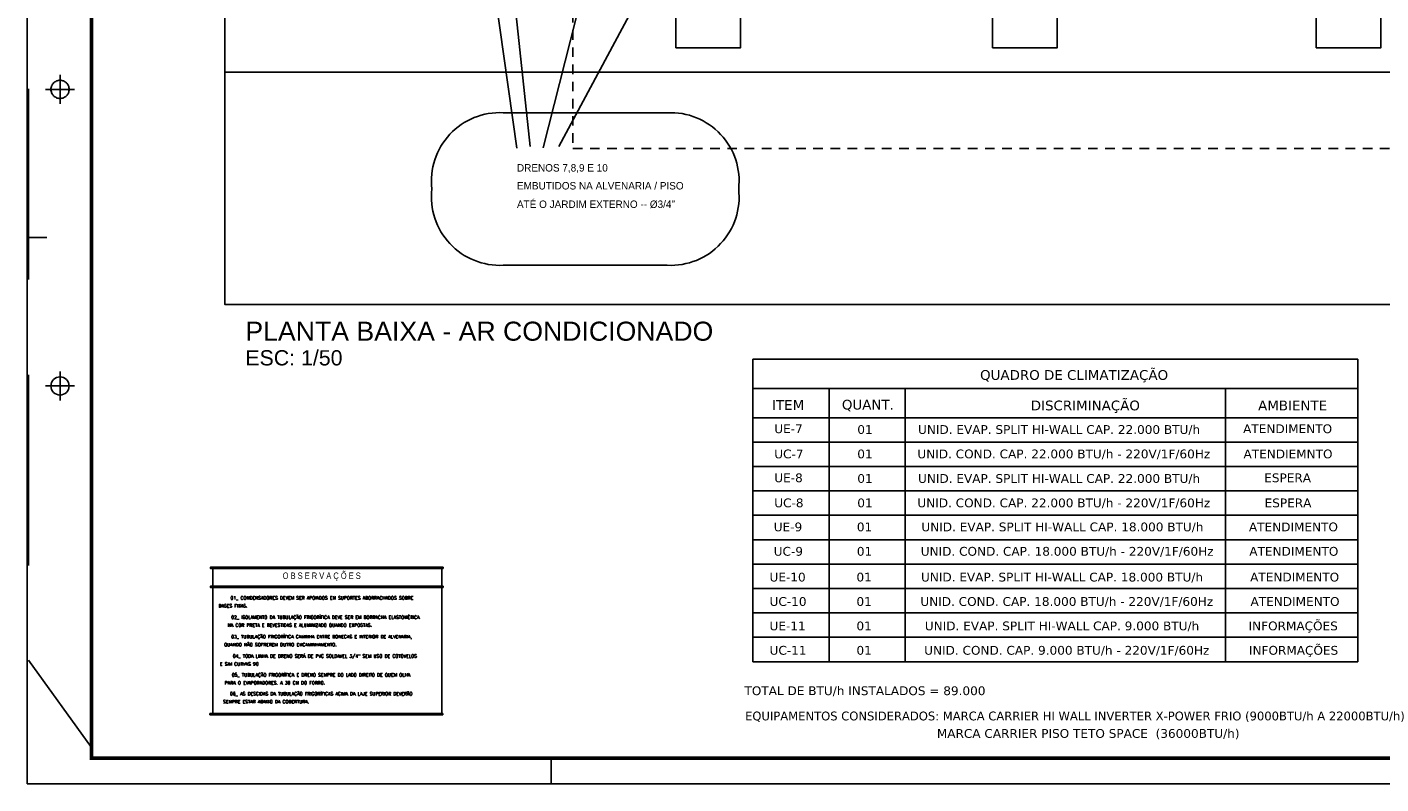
# Model space of a CAD drawing. Extents: x 40.7 to 137.4, y -250.8 to -221.5.
# Tile 220 of 256: x 95.2 to 113, y -250.8 to -240.9. Entities that reach past the tile are written whole.
import ezdxf
from ezdxf.enums import TextEntityAlignment as Align

# ---------------------------------------------------------------- set-up
doc = ezdxf.new("R2010")
doc.units = 0
doc.header["$MEASUREMENT"] = 0
doc.linetypes.add('HIDDEN', pattern=[0.375, 0.25, -0.125])
doc.layers.get('0').update_dxf_attribs({"linetype": 'CONTINUOUS'})
for name, color, linetype in [('Ar condicionados', 5, 'CONTINUOUS'), ('ARC_LEGENDA', 6, 'CONTINUOUS'), ('paredes1', 8, 'CONTINUOUS'), ('PRANCHA', 8, 'CONTINUOUS'), ('QUADROS DE CARGA', 7, 'CONTINUOUS'), ('SIMB_AR', 1, 'CONTINUOUS'), ('TEXTO', 4, 'CONTINUOUS'), ('TEXTO_AR', 2, 'CONTINUOUS')]:
    doc.layers.add(name, color=color, linetype=linetype)
doc.layers.add('I-TEXTOS', color=2, linetype='CONTINUOUS', lineweight=25)
doc.styles.add('AMB100', font='verdana.ttf')
doc.styles.add('AMB50', font='verdana.ttf')
doc.styles.add('ARIAL', font='ARIAL.TTF')
doc.styles.add('CELIO_COTA', font='technic_.ttf', dxfattribs={"width": 0.85})
doc.styles.add('ROMANS', font='romans')
doc.styles.add('TXT', font='txt')

msp = doc.modelspace()

# ---------------------------------------------------------------- hatches: boundary and pattern name
at = {"layer": 'ARC_LEGENDA'}
for points in [[(97.616, -247.99), (97.616, -248.005), (100.666, -248.005), (100.666, -247.99)], [(97.616, -248.24), (97.616, -248.255), (100.666, -248.255), (100.666, -248.24)], [(97.61, -249.91), (97.61, -249.925), (100.66, -249.925), (100.66, -249.91)]]:
    msp.add_hatch(color=5, dxfattribs=at).paths.add_polyline_path(points)

# ---------------------------------------------------------------- linework, layer by layer
at = {"color": 5}
for p, q in [((100.741, -232.453), (101.805, -242.473)), ((104.251, -233.475), (101.977, -242.489)), ((100.741, -236.224), (101.633, -242.494)), ((104.791, -237.602), (102.18, -242.475))]:
    msp.add_line(p, q, dxfattribs=at)
at = {"layer": 'Ar condicionados', "color": 4}
for p, q in [((104.722, -245.261), (112.65, -245.261)), ((104.722, -245.261), (104.722, -248.589)), ((112.65, -249.229), (112.65, -245.261)), ((104.722, -245.645), (112.65, -245.645)), ((105.722, -245.645), (105.722, -248.589)), ((106.721, -245.645), (106.721, -248.589)), ((110.916, -245.645), (110.916, -248.589)), ((104.722, -246.029), (112.65, -246.029)), ((104.722, -246.029), (112.65, -246.029)), ((104.722, -248.589), (104.722, -249.229)), ((105.722, -248.589), (105.722, -249.229)), ((106.721, -248.589), (106.721, -249.229)), ((110.916, -248.589), (110.916, -249.229)), ((104.722, -249.229), (112.65, -249.229))]:
    msp.add_line(p, q, dxfattribs=at)
at = {"layer": 'ARC_LEGENDA', "color": 5}
for p, q in [((97.647, -247.99), (97.647, -249.925)), ((100.647, -247.99), (100.647, -249.925))]:
    msp.add_line(p, q, dxfattribs=at)
for points, elevation in [([(100.666, -247.99), (97.616, -247.99), (97.616, -248.005), (100.666, -248.005)], 15.985), ([(100.666, -248.24), (97.616, -248.24), (97.616, -248.255), (100.666, -248.255)], 7.985), ([(100.66, -249.91), (97.61, -249.91), (97.61, -249.925), (100.66, -249.925)], 31.971)]:
    msp.add_lwpolyline(points, close=True, dxfattribs=dict(at, elevation=elevation))
at = {"layer": 'paredes1'}
msp.add_line((97.805, -241.499), (122.353, -241.499), dxfattribs=at)
for points in [[(97.805, -222.826), (123.892, -222.826), (123.892, -244.545), (97.805, -244.545)], [(103.713, -241.179), (104.563, -241.179), (104.563, -240.129), (103.713, -240.129)], [(103.713, -241.179), (104.563, -241.179), (104.563, -240.129), (103.713, -240.129)], [(107.863, -241.179), (108.713, -241.179), (108.713, -240.129), (107.863, -240.129)], [(112.103, -241.179), (112.953, -241.179), (112.953, -240.129), (112.103, -240.129)]]:
    msp.add_lwpolyline(points, close=True, dxfattribs=at)
at = {"layer": 'paredes1', "linetype": 'HIDDEN', "ltscale": 0.5}
msp.add_lwpolyline([(102.366, -240.499), (102.366, -242.499), (122.353, -242.499), (122.353, -240.499)], dxfattribs=at)
at = {"layer": 'paredes1'}
for points in [[(104.538, -243.031, 0.462855), (103.603, -242.031), (101.453, -242.031)], [(101.453, -244.031), (103.603, -244.031, 0.462855), (104.538, -243.031)]]:
    msp.add_lwpolyline(points, format="xyb", dxfattribs=at)
for centre, start, end in [((101.41, -242.927), 87.2652, 186.6145), ((101.41, -243.134), 173.3855, 272.7348)]:
    msp.add_arc(centre, 0.898, start, end, dxfattribs=at)
at = {"layer": 'PRANCHA'}
for p, q in [((95.214, -221.457), (95.214, -250.831)), ((95.234, -243.668), (95.472, -243.668)), ((95.646, -245.422), (95.646, -245.804)), ((95.455, -245.613), (95.837, -245.613)), ((102.08, -250.831), (102.08, -250.494)), ((95.214, -250.831), (137.395, -250.831))]:
    msp.add_line(p, q, dxfattribs=at)
at = {"layer": 'PRANCHA', "linetype": 'HIDDEN', "ltscale": 10}
for p, q in [((95.234, -237.966), (95.234, -249.209)), ((95.646, -241.533), (95.646, -241.915)), ((95.455, -241.724), (95.837, -241.724)), ((96.058, -250.354), (95.234, -249.209))]:
    msp.add_line(p, q, dxfattribs=at)
at = {"layer": 'PRANCHA', "const_width": 0.0506}
msp.add_lwpolyline([(96.058, -221.794), (96.058, -250.494), (137.058, -250.494), (137.058, -221.794), (96.058, -221.794)], dxfattribs=at)
at = {"layer": 'PRANCHA', "linetype": 'HIDDEN', "ltscale": 10}
msp.add_circle((95.646, -241.724), 0.119, dxfattribs=at)
at = {"layer": 'PRANCHA'}
msp.add_circle((95.646, -245.613), 0.119, dxfattribs=at)
at = {"layer": 'SIMB_AR'}
for p, q in [((104.722, -246.349), (112.65, -246.349)), ((104.722, -246.669), (112.65, -246.669)), ((104.722, -246.989), (112.65, -246.989)), ((104.722, -247.309), (112.65, -247.309)), ((104.722, -247.629), (112.65, -247.629)), ((104.722, -247.949), (112.65, -247.949)), ((104.722, -248.269), (112.65, -248.269)), ((104.722, -248.589), (112.643, -248.589)), ((104.722, -248.909), (112.65, -248.909))]:
    msp.add_line(p, q, dxfattribs=at)

# ---------------------------------------------------------------- texts
at = {"layer": 'I-TEXTOS', "color": 4, "style": 'AMB50'}
for s, p in [('QUADRO DE CLIMATIZAÇÃO', (108.933, -245.533)), ('ITEM', (105.186, -245.927)), ('QUANT.', (106.231, -245.922)), ('DISCRIMINAÇÃO', (109.08, -245.933)), ('AMBIENTE', (111.796, -245.933))]:
    msp.add_text(s, height=0.128, dxfattribs=at).set_placement(p, align=Align.CENTER)
at = {"layer": 'I-TEXTOS', "color": 2, "style": 'CELIO_COTA', "width": 0.85}
msp.add_text('O B S E R V A Ç Õ E S', height=0.084, rotation=359.9993, dxfattribs=at).set_placement((99.075, -248.143, 23.985), align=Align.CENTER)
at = {"layer": 'I-TEXTOS', "color": 2, "style": 'ROMANS'}
for s, p in [('BASES FIXAS.', (97.912, -248.517, 8)), ('01_ CONDENSADORES DEVEM SER APOIADOS EM SUPORTES ABORRACHADOS SOBRE', (99.077, -248.413, 8)), ('02_ ISOLAMENTO DA TUBULAÇÃO FRIGORÍFICA DEVE SER EM BORRACHA ELASTOMÉRICA', (99.123, -248.667, 8)), ('NA COR PRETA E REVESTIDAS E ALUMINIZADO QUANDO EXPOSTAS.', (98.787, -248.771, 8)), ('03_ TUBULAÇÃO FRIGORÍFICA CAMINHA ENTRE BONECAS E INTERIOR DE ALVENARIA, ', (99.086, -248.922, 8)), ('QUANDO NÃO SOFREREM OUTRO EMCAMINHAMENTO.', (98.534, -249.026, 8)), ('04_ TODA LINHA DE DRENO SERÁ DE PVC SOLDAVEL 3/4" SEM USO DE COTOVELOS ', (99.131, -249.176, 8)), ('E SIM CURVAS 90', (97.994, -249.28, 8)), ('05_ TUBULAÇÃO FRIGORÍFICA E DRENO SEMPRE DO LADO DIREITO DE QUEM OLHA ', (99.08, -249.423, 8)), ('PARA O EVAPORADORES. A 30 CM DO FORRO.', (98.462, -249.527, 8)), ('SEMPRE ESTAR ABAIXO DA COBERTURA.', (98.346, -249.774, 8)), ('06_ AS DESCIDAS DA TUBULAÇÃO FRIGORÍFICAS ACIMA DA LAJE SUPERIOR DEVERÃO', (99.069, -249.67, 8))]:
    msp.add_text(s, height=0.0425, rotation=359.9993, dxfattribs=at).set_placement(p, align=Align.CENTER)
at = {"layer": 'QUADROS DE CARGA', "color": 7, "style": 'TXT'}
for s, p in [('DRENOS 7,8,9 E 10', (101.633, -242.802)), ('EMBUTIDOS NA ALVENARIA / PISO', (101.633, -243.037)), ('ATÉ O JARDIM EXTERNO -- %%C3/4"', (101.633, -243.279))]:
    msp.add_text(s, height=0.09765, dxfattribs=at).set_placement(p)
at = {"layer": 'TEXTO', "style": 'ARIAL'}
msp.add_text('PLANTA BAIXA - AR CONDICIONADO', height=0.25, dxfattribs=at).set_placement((98.074, -245.02))
at = {"layer": 'TEXTO', "color": 2, "style": 'ARIAL'}
msp.add_text('ESC: 1/50', height=0.2, dxfattribs=at).set_placement((98.074, -245.344))
at = {"layer": 'TEXTO_AR', "style": 'AMB100'}
for s, p in [('UE-7', (105.191, -246.232)), ('01', (106.193, -246.242)), ('UNID. EVAP. SPLIT HI-WALL CAP. 22.000 BTU/h ', (108.761, -246.242)), ('ATENDIMENTO', (111.731, -246.232)), ('UC-7', (105.196, -246.562)), ('01', (106.193, -246.562)), ('UNID. COND. CAP. 22.000 BTU/h - 220V/1F/60Hz', (108.798, -246.562)), ('ATENDIEMNTO', (111.736, -246.562)), ('UE-8', (105.191, -246.875)), ('01', (106.193, -246.884)), ('UNID. EVAP. SPLIT HI-WALL CAP. 22.000 BTU/h ', (108.761, -246.884)), ('ESPERA', (111.731, -246.875)), ('UC-8', (105.196, -247.204)), ('01', (106.193, -247.204)), ('UNID. COND. CAP. 22.000 BTU/h - 220V/1F/60Hz', (108.798, -247.204)), ('ESPERA', (111.736, -247.204)), ('UE-9', (105.184, -247.519)), ('01', (106.187, -247.519)), ('UNID. EVAP. SPLIT HI-WALL CAP. 18.000 BTU/h ', (108.805, -247.519)), ('ATENDIMENTO', (111.807, -247.519)), ('UC-9', (105.189, -247.839)), ('01', (106.187, -247.839)), ('UNID. COND. CAP. 18.000 BTU/h - 220V/1F/60Hz', (108.842, -247.839)), ('ATENDIMENTO', (111.812, -247.839)), ('UE-10', (105.179, -248.177)), ('01', (106.182, -248.177)), ('UNID. EVAP. SPLIT HI-WALL CAP. 18.000 BTU/h ', (108.8, -248.177)), ('ATENDIMENTO', (111.823, -248.177)), ('UC-10', (105.185, -248.497)), ('01', (106.182, -248.497)), ('UNID. COND. CAP. 18.000 BTU/h - 220V/1F/60Hz', (108.837, -248.497)), ('ATENDIMENTO', (111.828, -248.497)), ('UE-11', (105.179, -248.817)), ('01', (106.182, -248.817)), ('UNID. EVAP. SPLIT HI-WALL CAP. 9.000 BTU/h ', (108.8, -248.817)), ('INFORMAÇÕES', (111.804, -248.817)), ('UC-11', (105.185, -249.137)), ('01', (106.182, -249.137)), ('UNID. COND. CAP. 9.000 BTU/h - 220V/1F/60Hz', (108.837, -249.137)), ('INFORMAÇÕES', (111.809, -249.137))]:
    msp.add_text(s, height=0.1152, dxfattribs=at).set_placement(p, align=Align.CENTER)
for s, p in [('TOTAL DE BTU/h INSTALADOS = 89.000', (104.614, -249.667)), ('EQUIPAMENTOS CONSIDERADOS: MARCA CARRIER HI WALL INVERTER X-POWER FRIO (9000BTU/h A 22000BTU/h)', (104.621, -249.998)), ('                                                   MARCA CARRIER PISO TETO SPACE  (36000BTU/h)', (104.573, -250.227))]:
    msp.add_text(s, height=0.1152, dxfattribs=at).set_placement(p)

doc.saveas('drawing.dxf')
